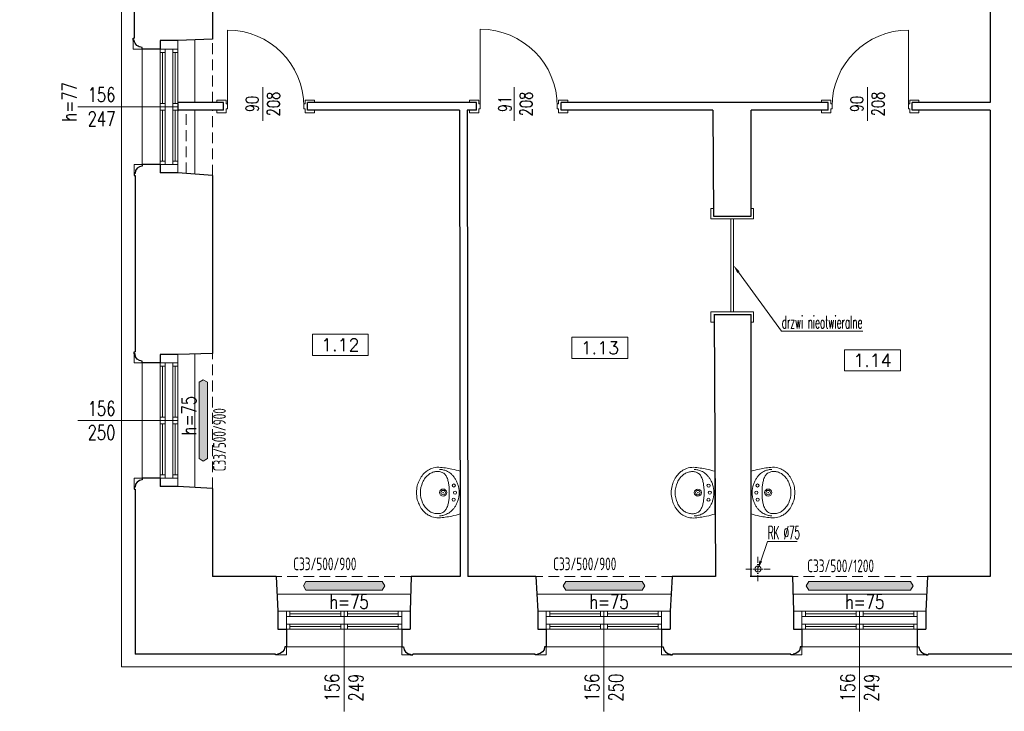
# Model space of a CAD drawing. Header units: millimetres. Extents: x 12584 to 77584, y 9983 to 29820.
# Tile 66 of 176: x 34975 to 36136, y 25027 to 25843. Entities that reach past the tile are written whole.
import ezdxf
from ezdxf import colors
from ezdxf.entities.mleader import LeaderData, LeaderLine
from ezdxf.math import Vec2, Vec3

# ---------------------------------------------------------------- set-up
doc = ezdxf.new("R2010")
doc.units = ezdxf.units.MM
doc.linetypes.add('ACAD_ISO10W100', pattern=[18, 12, -3, 0, -3])
doc.linetypes.add('HIDDEN', pattern=[9.525, 6.35, -3.175])
for name, color, linetype, lineweight in [('m_armatura', 5, 'Continuous', 5), ('m_cienka', 7, 'Continuous', 5), ('m_grzejniki', 5, 'Continuous', 5), ('m_stolarka', 7, 'Continuous', 9), ('m_tekst', 7, 'Continuous', 13), ('m_ściany', 7, 'Continuous', 30)]:
    doc.layers.add(name, color=color, linetype=linetype, lineweight=lineweight)
doc.styles.add('DIM', font='dim', dxfattribs={"width": 0.75})
doc.styles.add('ROMANS', font='Romans.shx', dxfattribs={"height": 0.2})
doc.styles.add('styl1', font='simplex.shx', dxfattribs={"width": 0.75})
doc.styles.add('WYM', font='simplex.shx', dxfattribs={"width": 0.5})

# ---------------------------------------------------------------- blocks, each defined once
blk = doc.blocks.new('erda')
at = {"layer": 'm_armatura', "color": 0, "linetype": 'Continuous', "lineweight": 9}
blk.add_line((0, 24), (0, -24), dxfattribs=at)
for points in [[(23.4, -26.1, -0.055723), (19.4, -25.7, -0.053355), (15.4, -24.3, -0.068242), (10.6, -21.3, -0.037231), (8, -18.7, -0.035892), (5.9, -15.9, -0.031111), (4.1, -12.8, -0.036961), (2.6, -9.1, -0.075561), (1.3, 0, -0.075561), (2.6, 9, -0.036961), (4.1, 12.8, -0.031111), (5.9, 15.9, -0.035892), (8, 18.7, -0.037231), (10.6, 21.3, -0.068242), (15.4, 24.3, -0.053355), (19.4, 25.6, -0.055723), (23.4, 26.1)], [(24.1, -28.5, 0.089509), (32, -27.1, 0.064128), (37.2, -24.4, 0.048386), (40.8, -21.3, 0.05549), (44.6, -16.4, 0.03039), (46.3, -13.2, 0.02334), (47.4, -10.5, 0.023932), (48.2, -7.6, 0.058495), (49.1, 0, 0.058495), (48.2, 7.6, 0.023932), (47.4, 10.4, 0.02334), (46.3, 13.2, 0.03039), (44.6, 16.3, 0.05549), (40.8, 21.3, 0.048386), (37.2, 24.3, 0.064128), (32, 27.1, 0.089509), (24.1, 28.5)]]:
    blk.add_lwpolyline(points, format="xyb", dxfattribs=at)
blk.add_lwpolyline([(12.3, 0, 0.015482), (12.3, -3.9, 0.012097), (12.7, -8, 0.034288), (13.5, -12.6, 0.041764), (14.9, -16.8, 0.079458), (17, -20.3, 0.107847), (20.4, -22.8, 0.099832), (24.1, -23.6, 0.010449), (26.5, -23.6, 0.078925), (30.8, -22.8, 0.074457), (35, -20.6, 0.072081), (39.2, -16.5, 0.053308), (42.2, -11.6, 0.106485), (44.8, 0, 0.106485), (42.2, 11.5, 0.053308), (39.2, 16.5, 0.072081), (35, 20.6, 0.074457), (30.8, 22.8, 0.078925), (26.5, 23.6, 0.010449), (24.1, 23.6, 0.099832), (20.4, 22.7, 0.107847), (17, 20.3, 0.079458), (14.9, 16.8, 0.041764), (13.5, 12.6, 0.034288), (12.7, 7.9, 0.012097), (12.3, 3.9, 0.015482)], format="xyb", close=True, dxfattribs=at)
for centre, radius in [((5.8, 0), 1.77), ((7.2, 7.9), 1.77), ((19.2, 0), 4), ((19.2, 0), 2.5), ((19.2, 0), 0.236), ((7.3, -7.9), 1.77)]:
    blk.add_circle(centre, radius, dxfattribs=at)
for points, knots in [([(24.1, 28.5), (19.1, 28), (11, 27.1), (3.1, 24.9), (0, 24)], [0, 0, 0, 0, 149.055648, 245.530262, 245.530262, 245.530262, 245.530262]), ([(24.1, -28.5), (19.2, -28), (11, -27.1), (3.1, -24.9), (0, -24)], [0, 0, 0, 0, 147.868586, 245.505724, 245.505724, 245.505724, 245.505724])]:
    blk.add_open_spline(points, degree=3, knots=knots, dxfattribs=at)

msp = doc.modelspace()

# ---------------------------------------------------------------- hatches: boundary and pattern name
at = {"layer": 'm_grzejniki'}
h = msp.add_hatch(color=256, dxfattribs=at)
h.dxf.hatch_style = 1
h.paths.add_polyline_path([(35191.3, 25418.3), (35186.3, 25415.3), (35186.3, 25325.3), (35191.3, 25322.3), (35196.3, 25325.3), (35196.3, 25415.3)])
h = msp.add_hatch(color=256, dxfattribs=at)
h.dxf.hatch_style = 1
h.paths.add_polyline_path([(35405.3, 25175.2), (35402.3, 25180.2), (35312.3, 25180.2), (35309.3, 25175.2), (35312.3, 25170.2), (35402.3, 25170.2)])
h = msp.add_hatch(color=256, dxfattribs=at)
h.dxf.hatch_style = 1
h.paths.add_polyline_path([(35711.8, 25175.2), (35708.8, 25180.2), (35618.8, 25180.2), (35615.8, 25175.2), (35618.8, 25170.2), (35708.8, 25170.2)])
h = msp.add_hatch(color=256, dxfattribs=at)
h.dxf.hatch_style = 1
h.paths.add_polyline_path([(36028.3, 25175.2), (36025.3, 25180.2), (35905.3, 25180.2), (35902.3, 25175.2), (35905.3, 25170.2), (36025.3, 25170.2)])

# ---------------------------------------------------------------- linework, layer by layer
at = {"layer": 'm_armatura', "linetype": 'ACAD_ISO10W100', "ltscale": 0.6}
for p, q in [((35845.4, 25180.6), (35845.4, 25209.4)), ((35831, 25195), (35859.8, 25195))]:
    msp.add_line(p, q, dxfattribs=at)
at = {"layer": 'm_armatura', "color": 6, "ltscale": 2}
msp.add_circle((35845.4, 25195), 3.75, dxfattribs=at)
at = {"layer": 'm_cienka', "ltscale": 2}
for p, q in [((35181.3, 25745.2), (35181.3, 25819.2)), ((35119.3, 25808.2), (35119.3, 25672.2)), ((35261.5, 25763.2), (35261.5, 25723.7)), ((35558, 25763.2), (35558, 25723.7)), ((35974.5, 25763.2), (35974.5, 25723.7)), ((35181.3, 25661.3), (35181.3, 25736.2)), ((35181.3, 25291.3), (35181.3, 25449.3)), ((35119.3, 25438.2), (35119.3, 25302.2)), ((35436.3, 25165.2), (35278.3, 25165.2)), ((35742.8, 25165.2), (35584.8, 25165.2)), ((36044.3, 25165.2), (35886.3, 25165.2)), ((35289.3, 25103.2), (35425.3, 25103.2)), ((35595.8, 25103.2), (35731.8, 25103.2)), ((35897.3, 25103.2), (36033.3, 25103.2))]:
    msp.add_line(p, q, dxfattribs=at)
at = {"layer": 'm_cienka', "linetype": 'HIDDEN', "ltscale": 2}
for p, q in [((35202.3, 25745.2), (35202.3, 25820.1)), ((35171.3, 25661.7), (35171.3, 25736.2)), ((35202.3, 25659.2), (35202.3, 25736.2)), ((35202.3, 25290.2), (35202.3, 25449.2)), ((35436.3, 25186.2), (35277.3, 25186.2)), ((35744.3, 25186.2), (35583.3, 25186.2)), ((36045.3, 25186.2), (35886.3, 25186.2))]:
    msp.add_line(p, q, dxfattribs=at)
at = {"layer": 'm_cienka', "ltscale": 3}
for p, q in [((35161.3, 25740.2), (35043.3, 25740.2)), ((35161.3, 25370.2), (35043.3, 25370.2)), ((35357.3, 25145.2), (35357.3, 25027.2)), ((35663.8, 25145.2), (35663.8, 25027.2)), ((35965.3, 25145.2), (35965.3, 25027.2))]:
    msp.add_line(p, q, dxfattribs=at)
at = {"layer": 'm_cienka'}
for p, q in [((35319.9, 25471.9), (35319.9, 25446.9)), ((35385.9, 25471.9), (35319.9, 25471.9)), ((35385.9, 25446.9), (35385.9, 25471.9)), ((35626, 25468.5), (35626, 25443.5)), ((35692, 25468.5), (35626, 25468.5)), ((35692, 25443.5), (35692, 25468.5)), ((35947.4, 25453.7), (35947.4, 25428.7)), ((36013.4, 25453.7), (35947.4, 25453.7)), ((36013.4, 25428.7), (36013.4, 25453.7)), ((35319.9, 25446.9), (35385.9, 25446.9)), ((35626, 25443.5), (35692, 25443.5)), ((35947.4, 25428.7), (36013.4, 25428.7))]:
    msp.add_line(p, q, dxfattribs=at)
at = {"layer": 'm_cienka', "ltscale": 2}
for points in [[(35860.3, 27997.7), (35092.8, 27997.7), (35092.8, 26797.2), (34974.8, 26797.2), (34974.8, 26273.2), (35094.8, 26273.2), (35094.8, 25079.7), (36225.3, 25079.7), (36225.3, 25533.7), (37876.3, 25533.7), (37876.3, 25471.7), (37904.3, 25471.7), (37904.3, 25194.2), (38050.3, 25194.2), (38050.3, 25209.2)], [(35119.3, 25808.2), (35108.8, 25808.2), (35108.8, 25818.7)], [(35119.3, 25672.2), (35109.8, 25672.2), (35109.8, 25661.7)], [(35119.3, 25438.2), (35109.8, 25438.2), (35109.8, 25448.7)], [(35119.3, 25302.2), (35109.8, 25302.2), (35109.8, 25291.7)], [(35289.3, 25103.2), (35289.3, 25093.7), (35278.8, 25093.7)], [(35425.3, 25103.2), (35425.3, 25093.7), (35435.8, 25093.7)], [(35595.8, 25103.2), (35595.8, 25093.7), (35585.3, 25093.7)], [(35731.8, 25103.2), (35731.8, 25093.7), (35742.3, 25093.7)], [(35897.3, 25103.2), (35897.3, 25093.7), (35886.8, 25093.7)], [(36033.3, 25103.2), (36033.3, 25093.7), (36043.8, 25093.7)]]:
    msp.add_lwpolyline(points, dxfattribs=at)
at = {"layer": 'm_grzejniki'}
for p, q in [((35191.3, 25418.3), (35186.3, 25415.3)), ((35191.3, 25418.3), (35196.3, 25415.3)), ((35186.3, 25325.3), (35186.3, 25415.3)), ((35196.3, 25325.3), (35196.3, 25415.3)), ((35191.3, 25322.3), (35186.3, 25325.3)), ((35191.3, 25322.3), (35196.3, 25325.3)), ((35309.3, 25175.2), (35312.3, 25180.2)), ((35309.3, 25175.2), (35312.3, 25170.2)), ((35312.3, 25180.2), (35402.3, 25180.2)), ((35405.3, 25175.2), (35402.3, 25180.2)), ((35405.3, 25175.2), (35402.3, 25170.2)), ((35615.8, 25175.2), (35618.8, 25180.2)), ((35615.8, 25175.2), (35618.8, 25170.2)), ((35618.8, 25180.2), (35708.8, 25180.2)), ((35711.8, 25175.2), (35708.8, 25180.2)), ((35711.8, 25175.2), (35708.8, 25170.2)), ((35902.3, 25175.2), (35905.3, 25180.2)), ((35902.3, 25175.2), (35905.3, 25170.2)), ((35905.3, 25180.2), (36025.3, 25180.2)), ((36028.3, 25175.2), (36025.3, 25180.2)), ((36028.3, 25175.2), (36025.3, 25170.2)), ((35312.3, 25170.2), (35402.3, 25170.2)), ((35618.8, 25170.2), (35708.8, 25170.2)), ((35905.3, 25170.2), (36025.3, 25170.2))]:
    msp.add_line(p, q, dxfattribs=at)
at = {"layer": 'm_stolarka', "ltscale": 3}
for p, q in [((35219.8, 25740.7), (35219.8, 25830.7)), ((35517.8, 25740.7), (35517.8, 25831.7)), ((36022.8, 25740.7), (36022.8, 25830.7)), ((35218.3, 25743.7), (35219.8, 25743.7)), ((35219.8, 25743.7), (35219.8, 25737.7)), ((35311.3, 25743.7), (35309.8, 25743.7)), ((35309.8, 25743.7), (35309.8, 25737.7)), ((35516.3, 25743.7), (35517.8, 25743.7)), ((35517.8, 25743.7), (35517.8, 25737.7)), ((35610.3, 25743.7), (35608.8, 25743.7)), ((35608.8, 25743.7), (35608.8, 25737.7)), ((35931.3, 25743.7), (35932.8, 25743.7)), ((35932.8, 25743.7), (35932.8, 25737.7)), ((36024.3, 25743.7), (36022.8, 25743.7)), ((36022.8, 25743.7), (36022.8, 25737.7)), ((35219.8, 25737.7), (35218.3, 25737.7)), ((35309.8, 25737.7), (35311.3, 25737.7)), ((35517.8, 25737.7), (35516.3, 25737.7)), ((35608.8, 25737.7), (35610.3, 25737.7)), ((35932.8, 25737.7), (35931.3, 25737.7)), ((36022.8, 25737.7), (36024.3, 25737.7))]:
    msp.add_line(p, q, dxfattribs=at)
at = {"layer": 'm_stolarka', "ltscale": 2}
for p, q in [((35140.3, 25818.2), (35140.3, 25662.2)), ((35161.3, 25818.2), (35161.3, 25662.2)), ((35161.3, 25808.2), (35140.3, 25808.2)), ((35146.3, 25804.2), (35140.3, 25804.2)), ((35143.3, 25744.2), (35143.3, 25804.2)), ((35146.3, 25808.2), (35146.3, 25672.2)), ((35155.3, 25808.2), (35155.3, 25672.2)), ((35161.3, 25804.2), (35155.3, 25804.2)), ((35158.3, 25744.2), (35158.3, 25804.2)), ((35146.3, 25744.2), (35140.3, 25744.2)), ((35161.3, 25744.2), (35155.3, 25744.2)), ((35146.3, 25740.2), (35140.3, 25740.2)), ((35146.3, 25736.2), (35140.3, 25736.2)), ((35143.3, 25676.2), (35143.3, 25736.2)), ((35161.3, 25740.2), (35155.3, 25740.2)), ((35161.3, 25736.2), (35155.3, 25736.2)), ((35158.3, 25676.2), (35158.3, 25736.2)), ((35146.3, 25676.2), (35140.3, 25676.2)), ((35161.3, 25672.2), (35140.3, 25672.2)), ((35161.3, 25676.2), (35155.3, 25676.2)), ((35813.6, 25608.2), (35813.6, 25498.2)), ((35816.6, 25608.2), (35816.6, 25498.2)), ((35140.3, 25448.2), (35140.3, 25292.2)), ((35161.3, 25448.2), (35161.3, 25292.2)), ((35161.3, 25438.2), (35140.3, 25438.2)), ((35146.3, 25434.2), (35140.3, 25434.2)), ((35143.3, 25374.2), (35143.3, 25434.2)), ((35146.3, 25438.2), (35146.3, 25302.2)), ((35155.3, 25438.2), (35155.3, 25302.2)), ((35161.3, 25434.2), (35155.3, 25434.2)), ((35158.3, 25374.2), (35158.3, 25434.2)), ((35146.3, 25374.2), (35140.3, 25374.2)), ((35161.3, 25374.2), (35155.3, 25374.2)), ((35146.3, 25370.2), (35140.3, 25370.2)), ((35146.3, 25366.2), (35140.3, 25366.2)), ((35143.3, 25306.2), (35143.3, 25366.2)), ((35161.3, 25370.2), (35155.3, 25370.2)), ((35161.3, 25366.2), (35155.3, 25366.2)), ((35158.3, 25306.2), (35158.3, 25366.2)), ((35146.3, 25306.2), (35140.3, 25306.2)), ((35161.3, 25302.2), (35140.3, 25302.2)), ((35161.3, 25306.2), (35155.3, 25306.2)), ((35279.3, 25145.2), (35435.3, 25145.2)), ((35289.3, 25145.2), (35289.3, 25124.2)), ((35289.3, 25139.2), (35425.3, 25139.2)), ((35293.3, 25145.2), (35293.3, 25139.2)), ((35353.3, 25142.2), (35293.3, 25142.2)), ((35353.3, 25145.2), (35353.3, 25139.2)), ((35357.3, 25145.2), (35357.3, 25139.2)), ((35361.3, 25145.2), (35361.3, 25139.2)), ((35421.3, 25142.2), (35361.3, 25142.2)), ((35421.3, 25145.2), (35421.3, 25139.2)), ((35425.3, 25145.2), (35425.3, 25124.2)), ((35585.8, 25145.2), (35741.8, 25145.2)), ((35595.8, 25145.2), (35595.8, 25124.2)), ((35595.8, 25139.2), (35731.8, 25139.2)), ((35599.8, 25145.2), (35599.8, 25139.2)), ((35659.8, 25142.2), (35599.8, 25142.2)), ((35659.8, 25145.2), (35659.8, 25139.2)), ((35663.8, 25145.2), (35663.8, 25139.2)), ((35667.8, 25145.2), (35667.8, 25139.2)), ((35727.8, 25142.2), (35667.8, 25142.2)), ((35727.8, 25145.2), (35727.8, 25139.2)), ((35731.8, 25145.2), (35731.8, 25124.2)), ((35887.3, 25145.2), (36043.3, 25145.2)), ((35897.3, 25145.2), (35897.3, 25124.2)), ((35897.3, 25139.2), (36033.3, 25139.2)), ((35901.3, 25145.2), (35901.3, 25139.2)), ((35961.3, 25142.2), (35901.3, 25142.2)), ((35961.3, 25145.2), (35961.3, 25139.2)), ((35965.3, 25145.2), (35965.3, 25139.2)), ((35969.3, 25145.2), (35969.3, 25139.2)), ((36029.3, 25142.2), (35969.3, 25142.2)), ((36029.3, 25145.2), (36029.3, 25139.2)), ((36033.3, 25145.2), (36033.3, 25124.2)), ((35289.3, 25130.2), (35425.3, 25130.2)), ((35293.3, 25130.2), (35293.3, 25124.2)), ((35353.3, 25127.2), (35293.3, 25127.2)), ((35353.3, 25130.2), (35353.3, 25124.2)), ((35357.3, 25130.2), (35357.3, 25124.2)), ((35361.3, 25130.2), (35361.3, 25124.2)), ((35421.3, 25127.2), (35361.3, 25127.2)), ((35421.3, 25130.2), (35421.3, 25124.2)), ((35595.8, 25130.2), (35731.8, 25130.2)), ((35599.8, 25130.2), (35599.8, 25124.2)), ((35659.8, 25127.2), (35599.8, 25127.2)), ((35659.8, 25130.2), (35659.8, 25124.2)), ((35663.8, 25130.2), (35663.8, 25124.2)), ((35667.8, 25130.2), (35667.8, 25124.2)), ((35727.8, 25127.2), (35667.8, 25127.2)), ((35727.8, 25130.2), (35727.8, 25124.2)), ((35897.3, 25130.2), (36033.3, 25130.2)), ((35901.3, 25130.2), (35901.3, 25124.2)), ((35961.3, 25127.2), (35901.3, 25127.2)), ((35961.3, 25130.2), (35961.3, 25124.2)), ((35965.3, 25130.2), (35965.3, 25124.2)), ((35969.3, 25130.2), (35969.3, 25124.2)), ((36029.3, 25127.2), (35969.3, 25127.2)), ((36029.3, 25130.2), (36029.3, 25124.2)), ((35279.3, 25124.2), (35435.3, 25124.2)), ((35585.8, 25124.2), (35741.8, 25124.2)), ((35887.3, 25124.2), (36043.3, 25124.2))]:
    msp.add_line(p, q, dxfattribs=at)
for points in [[(35218.3, 25737.7), (35218.3, 25733.2), (35207.3, 25733.2), (35207.3, 25736.2), (35207.3, 25736.2), (35207.3, 25736.2), (35215.3, 25736.2), (35215.3, 25745.2), (35207.3, 25745.2), (35207.3, 25745.2), (35207.3, 25745.2), (35207.3, 25748.2), (35218.3, 25748.2), (35218.3, 25748.2), (35218.3, 25748.2), (35218.3, 25748.2), (35218.3, 25748.2)], [(35218.3, 25748.2), (35218.3, 25743.7)], [(35311.3, 25748.2), (35311.3, 25743.7)], [(35311.3, 25737.7), (35311.3, 25733.2), (35322.3, 25733.2), (35322.3, 25736.2), (35322.3, 25736.2), (35322.3, 25736.2), (35314.3, 25736.2), (35314.3, 25745.2), (35322.3, 25745.2), (35322.3, 25745.2), (35322.3, 25745.2), (35322.3, 25748.2), (35311.3, 25748.2), (35311.3, 25748.2), (35311.3, 25748.2), (35311.3, 25748.2), (35311.3, 25748.2)], [(35516.3, 25737.7), (35516.3, 25733.2), (35505.3, 25733.2), (35505.3, 25736.2), (35505.3, 25736.2), (35505.3, 25736.2), (35513.3, 25736.2), (35513.3, 25745.2), (35505.3, 25745.2), (35505.3, 25745.2), (35505.3, 25745.2), (35505.3, 25748.2), (35516.3, 25748.2), (35516.3, 25748.2), (35516.3, 25748.2), (35516.3, 25748.2), (35516.3, 25748.2)], [(35516.3, 25748.2), (35516.3, 25743.7)], [(35610.3, 25748.2), (35610.3, 25743.7)], [(35610.3, 25737.7), (35610.3, 25733.2), (35621.3, 25733.2), (35621.3, 25736.2), (35621.3, 25736.2), (35621.3, 25736.2), (35613.3, 25736.2), (35613.3, 25745.2), (35621.3, 25745.2), (35621.3, 25745.2), (35621.3, 25745.2), (35621.3, 25748.2), (35610.3, 25748.2), (35610.3, 25748.2), (35610.3, 25748.2), (35610.3, 25748.2), (35610.3, 25748.2)], [(35931.3, 25737.7), (35931.3, 25733.2), (35920.3, 25733.2), (35920.3, 25736.2), (35920.3, 25736.2), (35920.3, 25736.2), (35928.3, 25736.2), (35928.3, 25745.2), (35920.3, 25745.2), (35920.3, 25745.2), (35920.3, 25745.2), (35920.3, 25748.2), (35931.3, 25748.2), (35931.3, 25748.2), (35931.3, 25748.2), (35931.3, 25748.2), (35931.3, 25748.2)], [(35931.3, 25748.2), (35931.3, 25743.7)], [(36024.3, 25748.2), (36024.3, 25743.7)], [(36024.3, 25737.7), (36024.3, 25733.2), (36035.3, 25733.2), (36035.3, 25736.2), (36035.3, 25736.2), (36035.3, 25736.2), (36027.3, 25736.2), (36027.3, 25745.2), (36035.3, 25745.2), (36035.3, 25745.2), (36035.3, 25745.2), (36035.3, 25748.2), (36024.3, 25748.2), (36024.3, 25748.2), (36024.3, 25748.2), (36024.3, 25748.2), (36024.3, 25748.2)], [(35840.3, 25608.2), (35789.9, 25608.2), (35789.9, 25620.2), (35792.9, 25620.2), (35792.9, 25620.2), (35792.9, 25620.2), (35792.9, 25611.2), (35837.3, 25611.2), (35837.3, 25620.2), (35837.3, 25620.2), (35837.3, 25620.2), (35840.3, 25620.2), (35840.3, 25608.2), (35840.3, 25608.2), (35840.3, 25608.2), (35840.3, 25608.2), (35840.3, 25608.2)], [(35840.3, 25498.2), (35789.9, 25498.2), (35789.9, 25486.2), (35793.6, 25486.2), (35793.6, 25486.2), (35793.6, 25486.2), (35793.6, 25495.2), (35837.3, 25495.2), (35837.3, 25486.2), (35837.3, 25486.2), (35837.3, 25486.2), (35840.3, 25486.2), (35840.3, 25498.2), (35840.3, 25498.2), (35840.3, 25498.2), (35840.3, 25498.2), (35840.3, 25498.2)]]:
    msp.add_lwpolyline(points, dxfattribs=at)
at = {"layer": 'm_stolarka', "ltscale": 3}
for centre, radius, start, end in [((35219.8, 25740.7), 90, 0, 90), ((35517.8, 25740.7), 91, 0, 90), ((36022.8, 25740.7), 90, 90, 180)]:
    msp.add_arc(centre, radius, start, end, dxfattribs=at)
at = {"layer": 'm_ściany', "ltscale": 2}
for p, q in [((35109.8, 26032.2), (35109.8, 25821.2)), ((36119.3, 25903.2), (36119.3, 25745.2)), ((35161.3, 25818.2), (35140.3, 25818.2)), ((35140.3, 25818.2), (35140.3, 25808.2)), ((35202.3, 25820.1), (35161.3, 25818.2)), ((35140.3, 25808.2), (35119.3, 25808.2)), ((35215.3, 25745.2), (35161.3, 25745.2)), ((35161.3, 25744.2), (35161.3, 25735.2)), ((35215.3, 25736.2), (35215.3, 25745.2)), ((35513.3, 25745.2), (35314.3, 25745.2)), ((35314.3, 25736.2), (35314.3, 25745.2)), ((35314.3, 25736.2), (35314.3, 25745.2)), ((35513.3, 25736.2), (35513.3, 25745.2)), ((35928.3, 25745.2), (35613.3, 25745.2)), ((35613.3, 25736.2), (35613.3, 25745.2)), ((35613.3, 25736.2), (35613.3, 25745.2)), ((35928.3, 25736.2), (35928.3, 25745.2)), ((36119.3, 25745.2), (36027.3, 25745.2)), ((36027.3, 25736.2), (36027.3, 25745.2)), ((36027.3, 25736.2), (36027.3, 25745.2)), ((35215.3, 25736.2), (35161.3, 25736.2)), ((35493.3, 25736.2), (35314.3, 25736.2)), ((35493.3, 25736.2), (35494.3, 25186.2)), ((35513.3, 25736.2), (35502.3, 25736.2)), ((35502.3, 25736.2), (35503.3, 25186.2)), ((35792.3, 25736.2), (35613.3, 25736.2)), ((35928.3, 25736.2), (35837.3, 25736.2)), ((36119.3, 25736.2), (36027.3, 25736.2)), ((36119.3, 25736.2), (36119.3, 25186.2)), ((35140.3, 25672.2), (35119.3, 25672.2)), ((35140.3, 25672.2), (35140.3, 25662.2)), ((35161.3, 25662.2), (35140.3, 25662.2)), ((35202.3, 25659.2), (35161.3, 25662.2)), ((35110.8, 25659.2), (35110.8, 25451.2)), ((35202.3, 25659.2), (35202.3, 25449.2)), ((35792.9, 25611.2), (35837.3, 25611.2)), ((35793.5, 25495.2), (35837.3, 25495.2)), ((35793.5, 25495.2), (35837.3, 25495.2)), ((35161.3, 25448.2), (35140.3, 25448.2)), ((35140.3, 25448.2), (35140.3, 25438.2)), ((35202.3, 25449.2), (35161.3, 25448.2)), ((35140.3, 25438.2), (35119.3, 25438.2)), ((35140.3, 25302.2), (35119.3, 25302.2)), ((35140.3, 25302.2), (35140.3, 25292.2)), ((35110.8, 25289.2), (35110.8, 25094.7)), ((35161.3, 25292.2), (35140.3, 25292.2)), ((35202.3, 25290.2), (35161.3, 25292.2)), ((35202.3, 25290.2), (35202.3, 25186.2)), ((35277.3, 25186.2), (35202.3, 25186.2)), ((35277.3, 25186.2), (35279.3, 25145.2)), ((35436.3, 25186.2), (35435.3, 25145.2)), ((35494.3, 25186.2), (35436.3, 25186.2)), ((35583.3, 25186.2), (35503.3, 25186.2)), ((35583.3, 25186.2), (35585.8, 25145.2)), ((35744.3, 25186.2), (35741.8, 25145.2)), ((35795.3, 25186.2), (35744.3, 25186.2)), ((35886.3, 25186.2), (35836.3, 25186.2)), ((35886.3, 25186.2), (35887.3, 25145.2)), ((36045.3, 25186.2), (36043.3, 25145.2)), ((36119.3, 25186.2), (36045.3, 25186.2)), ((35279.3, 25145.2), (35279.3, 25124.2)), ((35435.3, 25145.2), (35435.3, 25124.2)), ((35585.8, 25145.2), (35585.8, 25124.2)), ((35741.8, 25145.2), (35741.8, 25124.2)), ((35887.3, 25145.2), (35887.3, 25124.2)), ((36043.3, 25145.2), (36043.3, 25124.2)), ((35279.3, 25124.2), (35289.3, 25124.2)), ((35289.3, 25124.2), (35289.3, 25103.2)), ((35425.3, 25124.2), (35425.3, 25103.2)), ((35425.3, 25124.2), (35435.3, 25124.2)), ((35585.8, 25124.2), (35595.8, 25124.2)), ((35595.8, 25124.2), (35595.8, 25103.2)), ((35731.8, 25124.2), (35731.8, 25103.2)), ((35731.8, 25124.2), (35741.8, 25124.2)), ((35887.3, 25124.2), (35897.3, 25124.2)), ((35897.3, 25124.2), (35897.3, 25103.2)), ((36033.3, 25124.2), (36033.3, 25103.2)), ((36033.3, 25124.2), (36043.3, 25124.2)), ((35276.3, 25094.7), (35110.8, 25094.7)), ((35582.8, 25094.7), (35438.3, 25094.7)), ((35884.3, 25094.7), (35744.8, 25094.7)), ((36210.3, 25094.7), (36046.3, 25094.7))]:
    msp.add_line(p, q, dxfattribs=at)
at = {"layer": 'm_ściany', "ltscale": 3}
for p, q in [((35202.3, 25866.2), (35202.3, 25820.1)), ((35792.3, 25736.2), (35793, 25611.2)), ((35837.3, 25611.2), (35837.3, 25736.2)), ((35793.6, 25495.2), (35795.3, 25186.2)), ((35837.3, 25186.2), (35837.3, 25495.2))]:
    msp.add_line(p, q, dxfattribs=at)
at = {"layer": 'm_ściany', "ltscale": 2}
for points in [[(35119.3, 25808.2), (35119.3, 25810.2, -0.379561), (35109.8, 25818.7), (35108.8, 25818.7), (35108.8, 25821.2), (35109.8, 25821.2)], [(35119.3, 25672.2), (35119.3, 25670.2, 0.402508), (35110.8, 25661.7), (35109.8, 25661.7), (35109.8, 25659.2), (35110.8, 25659.2)], [(35119.3, 25438.2), (35119.3, 25440.2, -0.402508), (35110.8, 25448.7), (35109.8, 25448.7), (35109.8, 25451.2), (35110.8, 25451.2)], [(35119.3, 25302.2), (35119.3, 25300.2, 0.402508), (35110.8, 25291.7), (35109.8, 25291.7), (35109.8, 25289.2), (35110.8, 25289.2)], [(35289.3, 25103.2), (35287.3, 25103.2, -0.402508), (35278.8, 25094.7), (35278.8, 25093.7), (35276.3, 25093.7), (35276.3, 25094.7)], [(35425.3, 25103.2), (35427.3, 25103.2, 0.402508), (35435.8, 25094.7), (35435.8, 25093.7), (35438.3, 25093.7), (35438.3, 25094.7)], [(35595.8, 25103.2), (35593.8, 25103.2, -0.402508), (35585.3, 25094.7), (35585.3, 25093.7), (35582.8, 25093.7), (35582.8, 25094.7)], [(35731.8, 25103.2), (35733.8, 25103.2, 0.402508), (35742.3, 25094.7), (35742.3, 25093.7), (35744.8, 25093.7), (35744.8, 25094.7)], [(35897.3, 25103.2), (35895.3, 25103.2, -0.402508), (35886.8, 25094.7), (35886.8, 25093.7), (35884.3, 25093.7), (35884.3, 25094.7)], [(36033.3, 25103.2), (36035.3, 25103.2, 0.402508), (36043.8, 25094.7), (36043.8, 25093.7), (36046.3, 25093.7), (36046.3, 25094.7)]]:
    msp.add_lwpolyline(points, format="xyb", dxfattribs=at)

# ---------------------------------------------------------------- block references
at = {"layer": 'm_armatura', "yscale": 1.050000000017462}
for p, xscale, zscale in [((35494.3, 25285.2), -1.049999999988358, 1.05), ((35794.7, 25285.1), -1.049999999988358, 1.05), ((35837.3, 25285.2), 1.050000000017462, 1.050000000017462)]:
    msp.add_blockref('erda', p, dxfattribs=dict(at, xscale=xscale, zscale=zscale))

# ---------------------------------------------------------------- texts
at = {"layer": 'm_tekst', "ltscale": 3, "attachment_point": 5, "rotation": 90, "style": 'styl1'}
for s, width, insert, char_height in [('h=77', 67.252, (35033.2, 25746), 17), ('90\\P208', 53.057, (35261.5, 25743.5), 15), ('91\\P208', 53.057, (35559.5, 25743.5), 15), ('90\\P208', 53.057, (35974.5, 25743.5), 15), ('h=75', 67.252, (35174.4, 25376), 17), ('156\\P249', 67.252, (35357.3, 25055.2), 17), ('156\\P250', 67.252, (35663.8, 25055.2), 17), ('156\\P249', 67.252, (35965.3, 25055.2), 17)]:
    msp.add_mtext_dynamic_manual_height_columns(s, width=width, gutter_width=350, heights=[0], dxfattribs=dict(at, insert=insert, char_height=char_height))
at = {"layer": 'm_tekst', "ltscale": 3, "char_height": 17, "attachment_point": 5, "style": 'styl1'}
for s, insert in [('156\\P247', (35071.3, 25740.2)), ('156\\P250', (35071.3, 25370.2)), ('h=75', (35363.1, 25156.4)), ('h=75', (35669.6, 25156.4)), ('h=75', (35971.1, 25156.4))]:
    msp.add_mtext_dynamic_manual_height_columns(s, width=67.252, gutter_width=350, heights=[0], dxfattribs=dict(at, insert=insert))
at = {"layer": 'm_tekst', "char_height": 15}
for s, width, gutter_width, insert, attachment_point, style in [('1.12', 50, 1, (35352.9, 25459.4), 5, 'ROMANS'), ('1.13', 50, 1, (35659, 25456), 5, 'ROMANS'), ('1.14', 50, 1, (35980.4, 25441.2), 5, 'ROMANS'), ('C33/500/900', 324.979, 75, (35297.4, 25208.6), 1, 'DIM'), ('C33/500/900', 324.979, 75, (35603.9, 25208.6), 1, 'DIM'), ('C33/500/1200', 324.979, 75, (35903.5, 25206.3), 1, 'DIM')]:
    msp.add_mtext_dynamic_manual_height_columns(s, width=width, gutter_width=gutter_width, heights=[0], dxfattribs=dict(at, insert=insert, attachment_point=attachment_point, style=style))
at = {"layer": 'm_tekst', "insert": (35202.9, 25310.3), "char_height": 15, "attachment_point": 1, "rotation": 90, "style": 'DIM'}
msp.add_mtext_dynamic_manual_height_columns('C33/500/900', width=324.979, gutter_width=75, heights=[0], dxfattribs=at)

# ---------------------------------------------------------------- leaders
at = {"layer": 'm_armatura', "ltscale": 3}
ml = msp.add_multileader_mtext('Standard', dxfattribs=at)
ml.set_content('RK %%C75', color=7, style='WYM')
ml.set_leader_properties(color=256, linetype='ByLayer', lineweight=-1)
ml.build(insert=Vec2(0, 0))
ml.multileader.update_dxf_attribs({"text_left_attachment_type": 5, "text_right_attachment_type": 5, "dogleg_length": 0.36, "arrow_head_size": 10})
ctx = ml.context
ctx.base_point, ctx.char_height, ctx.arrow_head_size, ctx.landing_gap_size, ctx.plane_origin = Vec3(35856.9, 25227.4), 15, 10, 0.09, Vec3(35845.4, 25195)
ctx.left_attachment, ctx.right_attachment = 5, 5
notes = []
notes.append((ctx, [(0, (1, 1, 0), (35856.6, 25227.4), (1, 0), 0.36, [(0, [(35845.4, 25195)], 0, [])])]))
ctx.mtext.insert, ctx.mtext.flow_direction = Vec3(35857, 25245.4), 5
at = {"layer": 'm_cienka', "ltscale": 3}
ml = msp.add_multileader_mtext('Standard', dxfattribs=at)
ml.set_content('drzwi nieotwieralne', color=7, style='WYM')
ml.set_leader_properties(color=256, linetype='ByLayer', lineweight=-1)
ml.build(insert=Vec2(0, 0))
ml.multileader.update_dxf_attribs({"text_left_attachment_type": 5, "text_right_attachment_type": 5, "dogleg_length": 0.36, "arrow_head_size": 10})
ctx = ml.context
ctx.base_point, ctx.char_height, ctx.arrow_head_size, ctx.landing_gap_size, ctx.plane_origin = Vec3(35873.4, 25475.6), 15, 10, 0.09, Vec3(35816.6, 25553.2)
ctx.left_attachment, ctx.right_attachment = 5, 5
notes.append((ctx, [(0, (1, 1, 0), (35873.1, 25475.6), (1, 0), 0.36, [(0, [(35816.6, 25553.2)], 0, [])])]))
ctx.mtext.insert, ctx.mtext.flow_direction = Vec3(35873.5, 25493.6), 5
for ctx, leaders in notes:
    for number, flags, end, landing, length, lines in leaders:
        leader = LeaderData()
        leader.index, (leader.has_last_leader_line, leader.has_dogleg_vector, leader.attachment_direction) = number, flags
        leader.last_leader_point, leader.dogleg_vector, leader.dogleg_length = Vec3(end), Vec3(landing), length
        for number, points, colour, breaks in lines:
            line = LeaderLine()
            line.index, line.vertices, line.color, line.breaks = number, Vec3.list(points), colors.encode_raw_color(colour), breaks
            leader.lines.append(line)
        ctx.leaders.append(leader)

doc.saveas('drawing.dxf')
